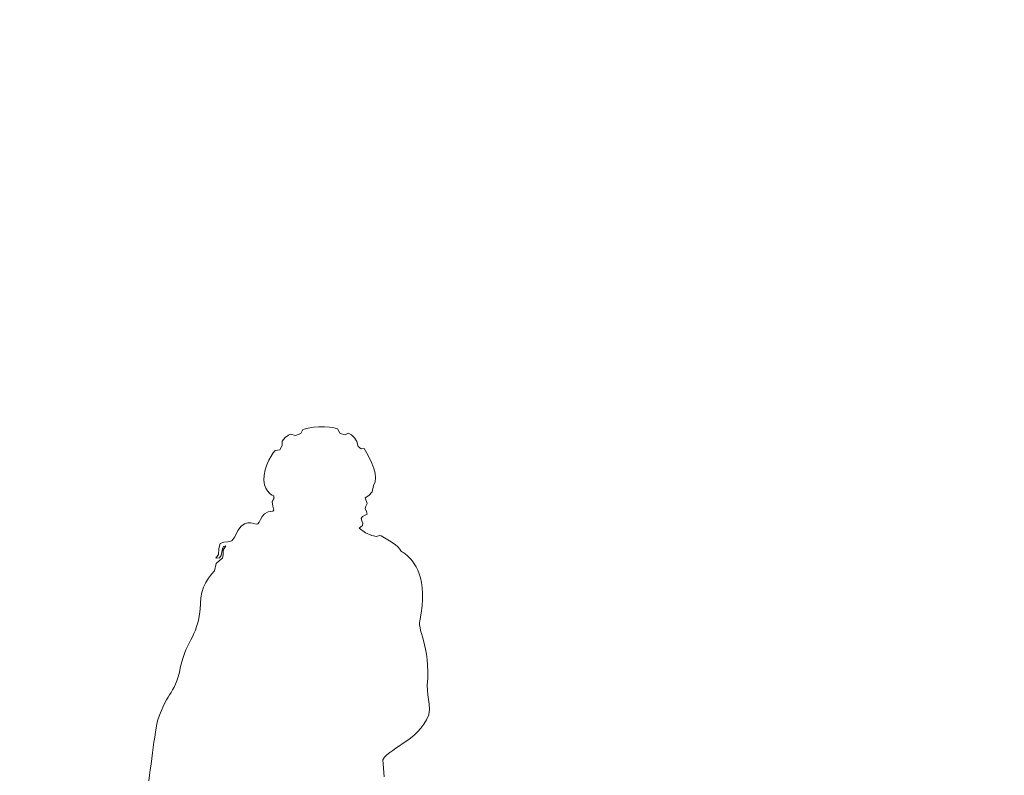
# Model space of a CAD drawing. Header units: millimetres. Extents: x -889849 to -835829, y 138522 to 158934.
# Tile 24 of 28: x -847601 to -845724, y 153046 to 154487. Entities that reach past the tile are written whole.
import ezdxf

# ---------------------------------------------------------------- set-up
doc = ezdxf.new("R2010")
doc.units = ezdxf.units.MM
doc.header["$XCLIPFRAME"] = 2
doc.linetypes.add('Tracejada', pattern=[6.35, 3.175, -3.175])
doc.layers.add('A-DETL-GENF', color=92, linetype='Continuous', lineweight=5)
doc.layers.add('G-ANNO-REFR', color=1, linetype='Tracejada', lineweight=5)
picture_1 = doc.add_image_def('image1.png', size_in_pixel=(1000, 904))
picture_2 = doc.add_image_def('image2.png', size_in_pixel=(1500, 1617))
picture_3 = doc.add_image_def('image3.png', size_in_pixel=(1556, 1639))

# ---------------------------------------------------------------- blocks, each defined once
blk = doc.blocks.new('CICLISTA DEFRENTE - CICLISTA DEFRENTE-3531129-CORTE ESQUEMÁTICO')
at = {"layer": 'A-DETL-GENF'}
for p, q in [((-847060.9, 153705.5), (-847065.2, 153698)), ((-847065.2, 153698), (-847060.9, 153705.5)), ((-847051.2, 153708.3), (-847060.9, 153705.5)), ((-847060.9, 153705.5), (-847051.2, 153708.3)), ((-847040.9, 153710.1), (-847051.2, 153708.3)), ((-847051.2, 153708.3), (-847040.9, 153710.1)), ((-847030.3, 153710.9), (-847040.9, 153710.1)), ((-847040.9, 153710.1), (-847030.3, 153710.9)), ((-847020, 153710.8), (-847030.3, 153710.9)), ((-847030.3, 153710.9), (-847020, 153710.8)), ((-847010.4, 153710), (-847020, 153710.8)), ((-847020, 153710.8), (-847010.4, 153710)), ((-847002, 153708.7), (-847010.4, 153710)), ((-847010.4, 153710), (-847002, 153708.7)), ((-846995.1, 153707), (-847002, 153708.7)), ((-847002, 153708.7), (-846995.1, 153707)), ((-846989.9, 153697.7), (-846995.1, 153707)), ((-846995.1, 153707), (-846989.9, 153697.7)), ((-847094.5, 153690.2), (-847100.6, 153683)), ((-847100.6, 153683), (-847094.5, 153690.2)), ((-847100.6, 153683), (-847100.3, 153675.3)), ((-847100.3, 153675.3), (-847100.6, 153683)), ((-847088.3, 153694.5), (-847094.5, 153690.2)), ((-847094.5, 153690.2), (-847088.3, 153694.5)), ((-847084.4, 153696.5), (-847088.3, 153694.5)), ((-847088.3, 153694.5), (-847084.4, 153696.5)), ((-847074.8, 153694.1), (-847084.4, 153696.5)), ((-847084.4, 153696.5), (-847074.8, 153694.1)), ((-847065.2, 153698), (-847074.8, 153694.1)), ((-847074.8, 153694.1), (-847065.2, 153698)), ((-846980.6, 153695.4), (-846989.9, 153697.7)), ((-846989.9, 153697.7), (-846980.6, 153695.4)), ((-846974.6, 153698.4), (-846980.6, 153695.4)), ((-846980.6, 153695.4), (-846974.6, 153698.4)), ((-846968.6, 153695.5), (-846974.6, 153698.4)), ((-846974.6, 153698.4), (-846968.6, 153695.5)), ((-846962.6, 153689.5), (-846968.6, 153695.5)), ((-846968.6, 153695.5), (-846962.6, 153689.5)), ((-846958, 153682.8), (-846962.6, 153689.5)), ((-846962.6, 153689.5), (-846958, 153682.8)), ((-846955.9, 153673.4), (-846958, 153682.8)), ((-846958, 153682.8), (-846955.9, 153673.4)), ((-847114, 153665.5), (-847117.5, 153661.3)), ((-847117.5, 153661.3), (-847114, 153665.5)), ((-847105.1, 153667), (-847114, 153665.5)), ((-847114, 153665.5), (-847105.1, 153667)), ((-847100.3, 153675.3), (-847105.1, 153667)), ((-847105.1, 153667), (-847100.3, 153675.3)), ((-846949.8, 153668.5), (-846955.9, 153673.4)), ((-846955.9, 153673.4), (-846949.8, 153668.5)), ((-846944.3, 153669), (-846949.8, 153668.5)), ((-846949.8, 153668.5), (-846944.3, 153669)), ((-846938.8, 153660.1), (-846944.3, 153669)), ((-846944.3, 153669), (-846938.8, 153660.1)), ((-847125.7, 153647.2), (-847129.5, 153638.2)), ((-847129.5, 153638.2), (-847125.7, 153647.2)), ((-847121.6, 153655), (-847125.7, 153647.2)), ((-847125.7, 153647.2), (-847121.6, 153655)), ((-847117.5, 153661.3), (-847121.6, 153655)), ((-847121.6, 153655), (-847117.5, 153661.3)), ((-846933.7, 153650.7), (-846938.8, 153660.1)), ((-846938.8, 153660.1), (-846933.7, 153650.7)), ((-846929.3, 153641.1), (-846933.7, 153650.7)), ((-846933.7, 153650.7), (-846929.3, 153641.1)), ((-847132.7, 153628.5), (-847134.8, 153618.6)), ((-847134.8, 153618.6), (-847132.7, 153628.5)), ((-847129.5, 153638.2), (-847132.7, 153628.5)), ((-847132.7, 153628.5), (-847129.5, 153638.2)), ((-846925.8, 153631.4), (-846929.3, 153641.1)), ((-846929.3, 153641.1), (-846925.8, 153631.4)), ((-846923.5, 153622.1), (-846925.8, 153631.4)), ((-846925.8, 153631.4), (-846923.5, 153622.1)), ((-847134.8, 153618.6), (-847135.5, 153608.9)), ((-847135.5, 153608.9), (-847134.8, 153618.6)), ((-847135.5, 153608.9), (-847134.3, 153599.8)), ((-847134.3, 153599.8), (-847135.5, 153608.9)), ((-846922.6, 153613.4), (-846923.5, 153622.1)), ((-846923.5, 153622.1), (-846922.6, 153613.4)), ((-846923.5, 153605.5), (-846922.6, 153613.4)), ((-846922.6, 153613.4), (-846923.5, 153605.5)), ((-847134.3, 153599.8), (-847131.8, 153593.9)), ((-847131.8, 153593.9), (-847134.3, 153599.8)), ((-847131.8, 153593.9), (-847128.5, 153588.5)), ((-847128.5, 153588.5), (-847131.8, 153593.9)), ((-847128.5, 153588.5), (-847124.9, 153584.4)), ((-847124.9, 153584.4), (-847128.5, 153588.5)), ((-846929, 153586.9), (-846926.2, 153598.7)), ((-846926.2, 153598.7), (-846929, 153586.9)), ((-846926.2, 153598.7), (-846923.5, 153605.5)), ((-846923.5, 153605.5), (-846926.2, 153598.7)), ((-847124.9, 153584.4), (-847122.5, 153582.4)), ((-847122.5, 153582.4), (-847124.9, 153584.4)), ((-847122.5, 153582.4), (-847119.5, 153580.6)), ((-847119.5, 153580.6), (-847122.5, 153582.4)), ((-847119.8, 153567.7), (-847116, 153574.8)), ((-847116.1, 153574.6), (-847119.8, 153567.7)), ((-847119.5, 153580.6), (-847116.2, 153578.9)), ((-847116.2, 153578.9), (-847119.5, 153580.6)), ((-847116.2, 153578.9), (-847116.2, 153576.9)), ((-847116.2, 153576.9), (-847116.2, 153578.9)), ((-847116.2, 153576.9), (-847116.1, 153574.6)), ((-847116.1, 153575.4), (-847116.2, 153576.9)), ((-847116, 153574.8), (-847116.1, 153575.4)), ((-846942.2, 153575.5), (-846935.5, 153579.4)), ((-846935.5, 153579.4), (-846942.2, 153575.5)), ((-846938.4, 153564.6), (-846942.2, 153575.5)), ((-846942.2, 153575.5), (-846938.4, 153564.6)), ((-846935.5, 153579.4), (-846929, 153586.9)), ((-846929, 153586.9), (-846935.5, 153579.4)), ((-847119.8, 153567.7), (-847118.3, 153559.1)), ((-847118.3, 153559.1), (-847119.8, 153567.7)), ((-847118.3, 153559.1), (-847116.2, 153552)), ((-847116.2, 153552), (-847118.3, 153559.1)), ((-847116.2, 153552), (-847118.1, 153549.6)), ((-847118.1, 153549.6), (-847116.2, 153552)), ((-846942.2, 153555), (-846940.7, 153559.3)), ((-846940.7, 153559.3), (-846942.2, 153555)), ((-846939.4, 153549.4), (-846942.2, 153555)), ((-846942.2, 153555), (-846939.4, 153549.4)), ((-846940.7, 153559.3), (-846938.4, 153564.6)), ((-846938.4, 153564.6), (-846940.7, 153559.3)), ((-847141.9, 153533.9), (-847144.5, 153528.8)), ((-847144.5, 153528.8), (-847141.9, 153533.9)), ((-847138.6, 153539.7), (-847141.9, 153533.9)), ((-847141.9, 153533.9), (-847138.6, 153539.7)), ((-847134, 153545), (-847138.6, 153539.7)), ((-847138.6, 153539.7), (-847134, 153545)), ((-847127.4, 153548.7), (-847134, 153545)), ((-847134, 153545), (-847127.4, 153548.7)), ((-847118.1, 153549.6), (-847127.4, 153548.7)), ((-847127.4, 153548.7), (-847118.1, 153549.6)), ((-846949.9, 153535.8), (-846947.5, 153539.8)), ((-846947.5, 153539.8), (-846949.9, 153535.8)), ((-846948.5, 153531.6), (-846949.9, 153535.8)), ((-846949.9, 153535.8), (-846948.5, 153531.6)), ((-846947.5, 153539.8), (-846938.7, 153544)), ((-846938.7, 153544), (-846947.5, 153539.8)), ((-846938.7, 153544), (-846939.4, 153549.4)), ((-846939.4, 153549.4), (-846938.7, 153544)), ((-847184.9, 153513.1), (-847190.9, 153500.9)), ((-847190.9, 153500.9), (-847184.9, 153513.1)), ((-847178.6, 153521.1), (-847184.9, 153513.1)), ((-847184.9, 153513.1), (-847178.6, 153521.1)), ((-847172.2, 153525.7), (-847178.6, 153521.1)), ((-847178.6, 153521.1), (-847172.2, 153525.7)), ((-847165.9, 153527.6), (-847172.2, 153525.7)), ((-847172.2, 153525.7), (-847165.9, 153527.6)), ((-847160, 153527.7), (-847165.9, 153527.6)), ((-847165.9, 153527.6), (-847160, 153527.7)), ((-847154.7, 153526.6), (-847160, 153527.7)), ((-847160, 153527.7), (-847154.7, 153526.6)), ((-847150.3, 153525.1), (-847154.7, 153526.6)), ((-847154.7, 153526.6), (-847150.3, 153525.1)), ((-847147.1, 153525.5), (-847150.3, 153525.1)), ((-847150.3, 153525.1), (-847147.1, 153525.5)), ((-847144.5, 153528.8), (-847147.1, 153525.5)), ((-847147.1, 153525.5), (-847144.5, 153528.8)), ((-846953.9, 153517.4), (-846947.4, 153522.4)), ((-846947.4, 153522.4), (-846953.9, 153517.4)), ((-846941.5, 153508.4), (-846953.9, 153517.4)), ((-846953.9, 153517.4), (-846941.5, 153508.4)), ((-846946.6, 153527.1), (-846948.5, 153531.6)), ((-846948.5, 153531.6), (-846946.6, 153527.1)), ((-846947.4, 153522.4), (-846946.6, 153527.1)), ((-846946.6, 153527.1), (-846947.4, 153522.4)), ((-847190.9, 153500.9), (-847196.6, 153493.2)), ((-847196.6, 153493.2), (-847190.9, 153500.9)), ((-846929.8, 153503.7), (-846941.5, 153508.4)), ((-846941.5, 153508.4), (-846929.8, 153503.7)), ((-846920.6, 153501.4), (-846929.8, 153503.7)), ((-846929.8, 153503.7), (-846920.6, 153501.4)), ((-846916.6, 153503.1), (-846920.6, 153501.4)), ((-846920.6, 153501.4), (-846916.6, 153503.1)), ((-846914, 153503.3), (-846916.6, 153503.1)), ((-846916.6, 153503.1), (-846914, 153503.3)), ((-846911.7, 153503.1), (-846914, 153503.3)), ((-846914, 153503.3), (-846911.7, 153503.1)), ((-846895.6, 153493.4), (-846911.7, 153503.1)), ((-846911.7, 153503.1), (-846895.6, 153493.4)), ((-847221.5, 153478.7), (-847222.1, 153467.4)), ((-847222.1, 153467.4), (-847221.5, 153478.7)), ((-847218.4, 153488.4), (-847221.5, 153478.7)), ((-847221.5, 153478.7), (-847218.4, 153488.4)), ((-847212, 153490.8), (-847218.4, 153488.4)), ((-847218.4, 153488.4), (-847212, 153490.8)), ((-847215.4, 153471.7), (-847214.5, 153478)), ((-847214.5, 153478), (-847215.4, 153471.7)), ((-847214.5, 153478), (-847212.6, 153482.6)), ((-847212.6, 153482.6), (-847214.5, 153478)), ((-847212.7, 153475.8), (-847213.2, 153466.9)), ((-847213.2, 153466.9), (-847212.7, 153475.8)), ((-847208, 153483.7), (-847212.7, 153475.8)), ((-847212.7, 153475.8), (-847208, 153483.7)), ((-847212.6, 153482.6), (-847208, 153483.7)), ((-847208, 153483.7), (-847212.6, 153482.6)), ((-847204.2, 153491.1), (-847212, 153490.8)), ((-847212, 153490.8), (-847204.2, 153491.1)), ((-847196.6, 153493.2), (-847204.2, 153491.1)), ((-847204.2, 153491.1), (-847196.6, 153493.2)), ((-846885.3, 153486.3), (-846895.6, 153493.4)), ((-846895.6, 153493.4), (-846885.3, 153486.3)), ((-846879.4, 153481), (-846885.3, 153486.3)), ((-846885.3, 153486.3), (-846879.4, 153481)), ((-846876.2, 153477.2), (-846879.4, 153481)), ((-846879.4, 153481), (-846876.2, 153477.2)), ((-846874.5, 153474), (-846876.2, 153477.2)), ((-846876.2, 153477.2), (-846874.5, 153474)), ((-847222.1, 153467.4), (-847227.2, 153460.4)), ((-847227.2, 153460.4), (-847222.1, 153467.4)), ((-847227.2, 153460.4), (-847220.2, 153461.1)), ((-847220.2, 153461.1), (-847227.2, 153460.4)), ((-847220.2, 153461.1), (-847216.8, 153465.5)), ((-847216.8, 153465.5), (-847220.2, 153461.1)), ((-847214.4, 153460), (-847219.7, 153456.1)), ((-847219.7, 153456.1), (-847214.4, 153460)), ((-847216.8, 153465.5), (-847215.4, 153471.7)), ((-847215.4, 153471.7), (-847216.8, 153465.5)), ((-847213.2, 153466.9), (-847214.4, 153460)), ((-847214.4, 153460), (-847213.2, 153466.9)), ((-846873, 153473.1), (-846874.5, 153474)), ((-846874.5, 153474), (-846873, 153473.1)), ((-846871, 153471.9), (-846873, 153473.1)), ((-846873, 153473.1), (-846871, 153471.9)), ((-846868.5, 153470.2), (-846871, 153471.9)), ((-846871, 153471.9), (-846868.5, 153470.2)), ((-846865.6, 153468.1), (-846868.5, 153470.2)), ((-846868.5, 153470.2), (-846865.6, 153468.1)), ((-846862.4, 153465.5), (-846865.6, 153468.1)), ((-846865.6, 153468.1), (-846862.4, 153465.5)), ((-846859.1, 153462.4), (-846862.4, 153465.5)), ((-846862.4, 153465.5), (-846859.1, 153462.4)), ((-846855.6, 153458.8), (-846859.1, 153462.4)), ((-846859.1, 153462.4), (-846855.6, 153458.8)), ((-846852, 153454.5), (-846855.6, 153458.8)), ((-846855.6, 153458.8), (-846852, 153454.5)), ((-847226.2, 153450.3), (-847229.3, 153436)), ((-847229.3, 153436), (-847226.2, 153450.3)), ((-847219.7, 153456.1), (-847226.2, 153450.3)), ((-847226.2, 153450.3), (-847219.7, 153456.1)), ((-846848.6, 153449.5), (-846852, 153454.5)), ((-846852, 153454.5), (-846848.6, 153449.5)), ((-846845.2, 153443.9), (-846848.6, 153449.5)), ((-846848.6, 153449.5), (-846845.2, 153443.9)), ((-846842.1, 153437.6), (-846845.2, 153443.9)), ((-846845.2, 153443.9), (-846842.1, 153437.6)), ((-847240.7, 153422.1), (-847245.8, 153413.8)), ((-847245.8, 153413.8), (-847240.7, 153422.1)), ((-847235.1, 153429.5), (-847240.7, 153422.1)), ((-847240.7, 153422.1), (-847235.1, 153429.5)), ((-847229.3, 153436), (-847235.1, 153429.5)), ((-847235.1, 153429.5), (-847229.3, 153436)), ((-846839.3, 153430.4), (-846842.1, 153437.6)), ((-846842.1, 153437.6), (-846839.3, 153430.4)), ((-846836.8, 153422.5), (-846839.3, 153430.4)), ((-846839.3, 153430.4), (-846836.8, 153422.5)), ((-846834.9, 153413.7), (-846836.8, 153422.5)), ((-846836.8, 153422.5), (-846834.9, 153413.7)), ((-847250.2, 153404.8), (-847253.6, 153395.1)), ((-847253.6, 153395.1), (-847250.2, 153404.8)), ((-847245.8, 153413.8), (-847250.2, 153404.8)), ((-847250.2, 153404.8), (-847245.8, 153413.8)), ((-846833.5, 153404), (-846834.9, 153413.7)), ((-846834.9, 153413.7), (-846833.5, 153404)), ((-846832.8, 153393.4), (-846833.5, 153404)), ((-846833.5, 153404), (-846832.8, 153393.4)), ((-847255.7, 153384.8), (-847256.2, 153373.9)), ((-847256.2, 153373.9), (-847255.7, 153384.8)), ((-847253.6, 153395.1), (-847255.7, 153384.8)), ((-847255.7, 153384.8), (-847253.6, 153395.1)), ((-846833.6, 153369.1), (-846832.8, 153381.8)), ((-846832.8, 153381.8), (-846833.6, 153369.1)), ((-846832.8, 153381.8), (-846832.8, 153393.4)), ((-846832.8, 153393.4), (-846832.8, 153381.8)), ((-847256.7, 153363.3), (-847257.8, 153353.7)), ((-847257.8, 153353.7), (-847256.7, 153363.3)), ((-847256.2, 153373.9), (-847256.7, 153363.3)), ((-847256.7, 153363.3), (-847256.2, 153373.9)), ((-846835.3, 153355.4), (-846833.6, 153369.1)), ((-846833.6, 153369.1), (-846835.3, 153355.4)), ((-847259.3, 153345), (-847261.2, 153337.1)), ((-847261.2, 153337.1), (-847259.3, 153345)), ((-847257.8, 153353.7), (-847259.3, 153345)), ((-847259.3, 153345), (-847257.8, 153353.7)), ((-846838, 153340.6), (-846835.3, 153355.4)), ((-846835.3, 153355.4), (-846838, 153340.6)), ((-847263.5, 153329.8), (-847266, 153323)), ((-847266, 153323), (-847263.5, 153329.8)), ((-847261.2, 153337.1), (-847263.5, 153329.8)), ((-847263.5, 153329.8), (-847261.2, 153337.1)), ((-846838.6, 153336.8), (-846838, 153340.6)), ((-846838, 153340.6), (-846838.6, 153336.8)), ((-846838.4, 153332.5), (-846838.6, 153336.8)), ((-846838.6, 153336.8), (-846838.4, 153332.5)), ((-846837.7, 153327.8), (-846838.4, 153332.5)), ((-846838.4, 153332.5), (-846837.7, 153327.8)), ((-846836.5, 153322.5), (-846837.7, 153327.8)), ((-846837.7, 153327.8), (-846836.5, 153322.5)), ((-847271.7, 153310.4), (-847274.8, 153304.3)), ((-847274.8, 153304.3), (-847271.7, 153310.4)), ((-847268.8, 153316.6), (-847271.7, 153310.4)), ((-847271.7, 153310.4), (-847268.8, 153316.6)), ((-847266, 153323), (-847268.8, 153316.6)), ((-847268.8, 153316.6), (-847266, 153323)), ((-846834.9, 153316.6), (-846836.5, 153322.5)), ((-846836.5, 153322.5), (-846834.9, 153316.6)), ((-846833.1, 153310.2), (-846834.9, 153316.6)), ((-846834.9, 153316.6), (-846833.1, 153310.2)), ((-846831.2, 153303.1), (-846833.1, 153310.2)), ((-846833.1, 153310.2), (-846831.2, 153303.1)), ((-847281, 153291.9), (-847284, 153285.3)), ((-847284, 153285.3), (-847281, 153291.9)), ((-847277.9, 153298.1), (-847281, 153291.9)), ((-847281, 153291.9), (-847277.9, 153298.1)), ((-847274.8, 153304.3), (-847277.9, 153298.1)), ((-847277.9, 153298.1), (-847274.8, 153304.3)), ((-846829.2, 153295.3), (-846831.2, 153303.1)), ((-846831.2, 153303.1), (-846829.2, 153295.3)), ((-846827.3, 153286.8), (-846829.2, 153295.3)), ((-846829.2, 153295.3), (-846827.3, 153286.8)), ((-847289.5, 153270.8), (-847291.9, 153262.6)), ((-847291.9, 153262.6), (-847289.5, 153270.8)), ((-847286.8, 153278.3), (-847289.5, 153270.8)), ((-847289.5, 153270.8), (-847286.8, 153278.3)), ((-847284, 153285.3), (-847286.8, 153278.3)), ((-847286.8, 153278.3), (-847284, 153285.3)), ((-846825.6, 153277.4), (-846827.3, 153286.8)), ((-846827.3, 153286.8), (-846825.6, 153277.4)), ((-846824.2, 153267.3), (-846825.6, 153277.4)), ((-846825.6, 153277.4), (-846824.2, 153267.3)), ((-847294, 153253.5), (-847296.5, 153243)), ((-847296.5, 153243), (-847294, 153253.5)), ((-847291.9, 153262.6), (-847294, 153253.5)), ((-847294, 153253.5), (-847291.9, 153262.6)), ((-846823.2, 153256.4), (-846824.2, 153267.3)), ((-846824.2, 153267.3), (-846823.2, 153256.4)), ((-846822.8, 153244.5), (-846823.2, 153256.4)), ((-846823.2, 153256.4), (-846822.8, 153244.5)), ((-847299, 153234), (-847301.6, 153226.3)), ((-847301.6, 153226.3), (-847299, 153234)), ((-847296.5, 153243), (-847299, 153234)), ((-847299, 153234), (-847296.5, 153243)), ((-846823.9, 153217.9), (-846823, 153231.7)), ((-846823, 153231.7), (-846823.9, 153217.9)), ((-846823, 153231.7), (-846822.8, 153244.5)), ((-846822.8, 153244.5), (-846823, 153231.7)), ((-847306.7, 153214.1), (-847309.4, 153209.1)), ((-847309.4, 153209.1), (-847306.7, 153214.1)), ((-847304.1, 153219.8), (-847306.7, 153214.1)), ((-847306.7, 153214.1), (-847304.1, 153219.8)), ((-847301.6, 153226.3), (-847304.1, 153219.8)), ((-847304.1, 153219.8), (-847301.6, 153226.3)), ((-846823.7, 153208.7), (-846823.9, 153217.9)), ((-846823.9, 153217.9), (-846823.7, 153208.7)), ((-847317.9, 153195), (-847320.9, 153190)), ((-847320.9, 153190), (-847317.9, 153195)), ((-847315, 153199.8), (-847317.9, 153195)), ((-847317.9, 153195), (-847315, 153199.8)), ((-847312.1, 153204.3), (-847315, 153199.8)), ((-847315, 153199.8), (-847312.1, 153204.3)), ((-847309.4, 153209.1), (-847312.1, 153204.3)), ((-847312.1, 153204.3), (-847309.4, 153209.1)), ((-846822.7, 153199.8), (-846823.7, 153208.7)), ((-846823.7, 153208.7), (-846822.7, 153199.8)), ((-846821.3, 153191), (-846822.7, 153199.8)), ((-846822.7, 153199.8), (-846821.3, 153191)), ((-847327.3, 153177.7), (-847330.8, 153170)), ((-847330.8, 153170), (-847327.3, 153177.7)), ((-847324.1, 153184.3), (-847327.3, 153177.7)), ((-847327.3, 153177.7), (-847324.1, 153184.3)), ((-847320.9, 153190), (-847324.1, 153184.3)), ((-847324.1, 153184.3), (-847320.9, 153190)), ((-846820.1, 153181.8), (-846821.3, 153191)), ((-846821.3, 153191), (-846820.1, 153181.8)), ((-846819.8, 153172.1), (-846820.1, 153181.8)), ((-846820.1, 153181.8), (-846819.8, 153172.1)), ((-847334.4, 153161), (-847338.2, 153150.4)), ((-847338.2, 153150.4), (-847334.4, 153161)), ((-847330.8, 153170), (-847334.4, 153161)), ((-847334.4, 153161), (-847330.8, 153170)), ((-846825.1, 153152.2), (-846820.7, 153161.5)), ((-846820.7, 153161.5), (-846825.1, 153152.2)), ((-846820.7, 153161.5), (-846819.8, 153172.1)), ((-846819.8, 153172.1), (-846820.7, 153161.5)), ((-847339.5, 153144), (-847340.8, 153136.6)), ((-847340.8, 153136.6), (-847339.5, 153144)), ((-847338.2, 153150.4), (-847339.5, 153144)), ((-847339.5, 153144), (-847338.2, 153150.4)), ((-846836.1, 153136.2), (-846830.3, 153143.8)), ((-846830.3, 153143.8), (-846836.1, 153136.2)), ((-846830.3, 153143.8), (-846825.1, 153152.2)), ((-846825.1, 153152.2), (-846830.3, 153143.8)), ((-847343.5, 153119.3), (-847344.9, 153109.7)), ((-847344.9, 153109.7), (-847343.5, 153119.3)), ((-847342.2, 153128.3), (-847343.5, 153119.3)), ((-847343.5, 153119.3), (-847342.2, 153128.3)), ((-847340.8, 153136.6), (-847342.2, 153128.3)), ((-847342.2, 153128.3), (-847340.8, 153136.6)), ((-846855.9, 153117.4), (-846849, 153123.1)), ((-846849, 153123.1), (-846855.9, 153117.4)), ((-846849, 153123.1), (-846842.4, 153129.3)), ((-846842.4, 153129.3), (-846849, 153123.1)), ((-846842.4, 153129.3), (-846836.1, 153136.2)), ((-846836.1, 153136.2), (-846842.4, 153129.3)), ((-847344.9, 153109.7), (-847346.3, 153099.6)), ((-847346.3, 153099.6), (-847344.9, 153109.7)), ((-846883.5, 153098.2), (-846876.9, 153102.7)), ((-846876.9, 153102.7), (-846883.5, 153098.2)), ((-846876.9, 153102.7), (-846870, 153107.3)), ((-846870, 153107.3), (-846876.9, 153102.7)), ((-846870, 153107.3), (-846862.9, 153112.1)), ((-846862.9, 153112.1), (-846870, 153107.3)), ((-846862.9, 153112.1), (-846855.9, 153117.4)), ((-846855.9, 153117.4), (-846862.9, 153112.1)), ((-847347.7, 153089.2), (-847349.1, 153078.5)), ((-847349.1, 153078.5), (-847347.7, 153089.2)), ((-847346.3, 153099.6), (-847347.7, 153089.2)), ((-847347.7, 153089.2), (-847346.3, 153099.6)), ((-846905.1, 153080.7), (-846900.7, 153085.2)), ((-846900.7, 153085.2), (-846905.1, 153080.7)), ((-846900.7, 153085.2), (-846895.5, 153089.6)), ((-846895.5, 153089.6), (-846900.7, 153085.2)), ((-846895.5, 153089.6), (-846889.8, 153093.9)), ((-846889.8, 153093.9), (-846895.5, 153089.6)), ((-846889.8, 153093.9), (-846883.5, 153098.2)), ((-846883.5, 153098.2), (-846889.8, 153093.9)), ((-847350.4, 153067.7), (-847351.9, 153057)), ((-847351.9, 153057), (-847350.4, 153067.7)), ((-847349.1, 153078.5), (-847350.4, 153067.7)), ((-847350.4, 153067.7), (-847349.1, 153078.5)), ((-846908.7, 153075.9), (-846905.1, 153080.7)), ((-846905.1, 153080.7), (-846908.7, 153075.9)), ((-846907.9, 153067.9), (-846908.7, 153075.9)), ((-846908.7, 153075.9), (-846907.9, 153067.9)), ((-846907.3, 153059.9), (-846907.9, 153067.9)), ((-846907.9, 153067.9), (-846907.3, 153059.9)), ((-847353.3, 153046.3), (-847354.7, 153035.9)), ((-847351.9, 153057), (-847353.3, 153046.3)), ((-847353.3, 153046.3), (-847351.9, 153057)), ((-846906.7, 153051.8), (-846907.3, 153059.9)), ((-846907.3, 153059.9), (-846906.7, 153051.8)), ((-846906.2, 153043.7), (-846906.7, 153051.8)), ((-846906.7, 153051.8), (-846906.2, 153043.7))]:
    blk.add_line(p, q, dxfattribs=at)

msp = doc.modelspace()

# ---------------------------------------------------------------- block references
at = {"layer": 'A-DETL-GENF'}
msp.add_blockref('CICLISTA DEFRENTE - CICLISTA DEFRENTE-3531129-CORTE ESQUEMÁTICO', (0, 0), dxfattribs=at)

# ---------------------------------------------------------------- pictures from other files: only their frames are drawn
at = {"layer": 'G-ANNO-REFR'}
image = msp.add_image(picture_2, insert=(-859192.805, 149714.929), size_in_units=(3710.145, 4000), dxfattribs=at)
image.set_boundary_path([(-12394.1066, 3896.72595), (-12394.1066, -2110.20276), (8283.3573, -2110.20276), (8283.3573, 3896.72595), (-12394.1066, 3896.72595)])
image.dxf.flags = 15
image = msp.add_image(picture_3, insert=(-863762.244, 147854.607), size_in_units=(6644.068, 7000), dxfattribs=at)
image.set_boundary_path([(-6109.3023, 2523.84313), (-6109.3023, -955.38866), (5868.36992, -955.38866), (5868.36992, 2523.84313), (-6109.3023, 2523.84313)])
image.dxf.flags = 15
image = msp.add_image(picture_3, insert=(-850069.344, 151295.254), size_in_units=(7536.06, 7939.778), dxfattribs=at)
image.set_boundary_path([(-8213.41235, 3129.35945), (-8213.41235, 61.94086), (2346.5436, 61.94086), (2346.5436, 3129.35945), (-8213.41235, 3129.35945)])
image.dxf.flags = 15
image = msp.add_image(picture_1, insert=(-857742.682, 150345.417), size_in_units=(5528, 5000), dxfattribs=at)
image.set_boundary_path([(-5807.90124, 2037.59494), (-5807.90124, -648.99185), (3443.9545, -648.99185), (3443.9545, 2037.59494), (-5807.90124, 2037.59494)])
image.dxf.flags = 15

doc.saveas('drawing.dxf')
